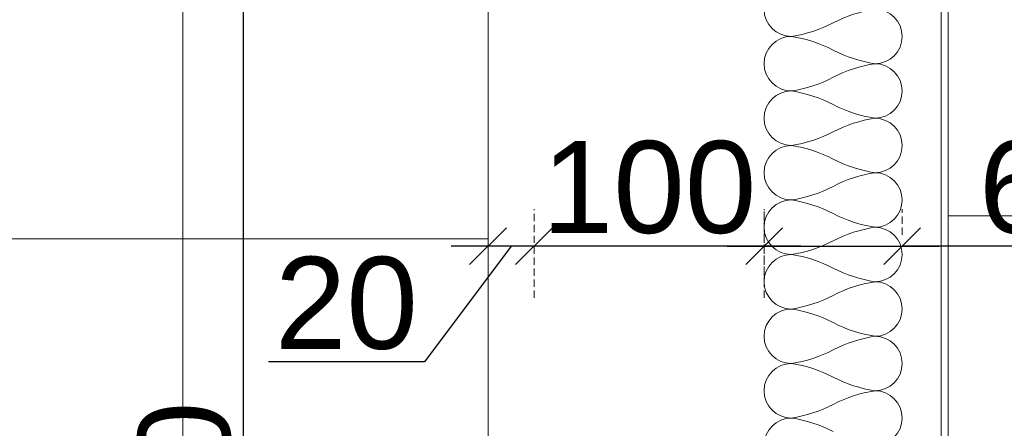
# Model space of a CAD drawing. Header units: millimetres. Extents: x 3652085 to 3778338, y -303702 to -273644.
# Tile 116 of 256: x 3674244 to 3674672, y -275638 to -275460. Entities that reach past the tile are written whole.
import ezdxf

# ---------------------------------------------------------------- set-up
doc = ezdxf.new("R2010")
doc.units = ezdxf.units.MM
doc.header["$PDMODE"] = 34
doc.linetypes.add('HIDDEN2', pattern=[4.7624999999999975, 3.174999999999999, -1.587499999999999])
doc.layers.add('!!!! BALCONY', color=7, linetype='Continuous')
for name, color, linetype, lineweight in [('DIM-03    (HAUSART)', 111, 'Continuous', 5), ('INSULATION (HAUSEART)', 31, 'Continuous', 15), ('SLAB    (HAUSART)', 8, 'Continuous', 20)]:
    doc.layers.add(name, color=color, linetype=linetype, lineweight=lineweight)
doc.styles.add('1-20 Eng HA', font='arial.ttf', dxfattribs={"height": 40})
doc.dimstyles.new('1-20 Eng HA', dxfattribs={"dimtxt": 40, "dimasz": 16, "dimexe": 16, "dimexo": 5, "dimgap": 5, "dimtad": 1, "dimdec": 0, "dimlfac": -1, "dimzin": 0, "dimdsep": 46, "dimtxsty": '1-20 Eng HA', "dimblk": 'OBLIQUE', "dimcen": 0.09, "dimdle": 16, "dimclrd": 256, "dimclre": 256, "dimclrt": 256, "dimadec": 0, "dimazin": 0, "dimtfac": 1, "dimtdec": 0, "dimtofl": 0, "dimtmove": 0, "dimatfit": 3, "dimldrblk": 'OBLIQUE', "dimfxl": 1, "dimtolj": 1, "dimtzin": 0, "dimlwe": 0, "dimarcsym": 0})

# ---------------------------------------------------------------- blocks, each defined once
blk = doc.blocks.new('_Oblique')
at = {"color": 0, "linetype": 'ByBlock', "lineweight": -2}
blk.add_line((-0.5, -0.5), (0.5, 0.5), dxfattribs=at)
blk = doc.blocks.new('*D249')
at = {"layer": 'Defpoints', "color": 0, "lineweight": 0, "transparency": 16777216}
for p in [(3674467.864007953, -275558.7650620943), (3674467.864007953, -275586.2216405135), (3674567.864050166, -275586.2216294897)]:
    blk.add_point(p, dxfattribs=at)
at = {"layer": 'DIM-03    (HAUSART)', "linetype": 'HIDDEN2', "lineweight": 0, "transparency": 16777216}
for p, q in [((3674467.864007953, -275581.2216405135), (3674467.864007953, -275542.7650620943)), ((3674567.864050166, -275581.2216294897), (3674567.864050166, -275542.7650620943))]:
    blk.add_line(p, q, dxfattribs=at)
at = {"layer": 'DIM-03    (HAUSART)', "lineweight": -2, "transparency": 16777216}
blk.add_line((3674583.864050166, -275558.7650620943), (3674451.864007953, -275558.7650620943), dxfattribs=at)
at = {"layer": 'DIM-03    (HAUSART)', "lineweight": -2, "transparency": 16777216, "xscale": 16, "yscale": 16, "zscale": 16, "rotation": 180}
blk.add_blockref('_Oblique', (3674467.864007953, -275558.7650620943), dxfattribs=at)
at = {"layer": 'DIM-03    (HAUSART)', "lineweight": -2, "transparency": 16777216, "xscale": 16, "yscale": 16, "zscale": 16}
blk.add_blockref('_Oblique', (3674567.864050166, -275558.7650620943), dxfattribs=at)
at = {"layer": 'DIM-03    (HAUSART)', "transparency": 16777216, "insert": (3674517.86402906, -275533.3421425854), "char_height": 40, "attachment_point": 5, "style": '1-20 Eng HA'}
blk.add_mtext('\\A1;100', dxfattribs=at)
blk = doc.blocks.new('*D250')
at = {"layer": 'Defpoints', "color": 0, "lineweight": 0, "transparency": 16777216}
for p in [(3674447.864007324, -275558.7650620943), (3674447.864007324, -275580.5107635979), (3674467.864007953, -275586.2216405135)]:
    blk.add_point(p, dxfattribs=at)
at = {"layer": 'DIM-03    (HAUSART)', "linetype": 'HIDDEN2', "lineweight": 0, "transparency": 16777216}
for p, q in [((3674447.864007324, -275575.5107635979), (3674447.864007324, -275542.7650620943)), ((3674467.864007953, -275581.2216405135), (3674467.864007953, -275542.7650620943))]:
    blk.add_line(p, q, dxfattribs=at)
at = {"layer": 'DIM-03    (HAUSART)', "lineweight": -2, "transparency": 16777216}
for p, q in [((3674457.864007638, -275558.7650620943), (3674420.244092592, -275609.1427556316)), ((3674483.864007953, -275558.7650620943), (3674431.864007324, -275558.7650620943)), ((3674420.244092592, -275609.1427556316), (3674352.39961783, -275609.1427556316))]:
    blk.add_line(p, q, dxfattribs=at)
at = {"layer": 'DIM-03    (HAUSART)', "lineweight": -2, "transparency": 16777216, "xscale": 16, "yscale": 16, "zscale": 16, "rotation": 180}
blk.add_blockref('_Oblique', (3674447.864007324, -275558.7650620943), dxfattribs=at)
at = {"layer": 'DIM-03    (HAUSART)', "lineweight": -2, "transparency": 16777216, "xscale": 16, "yscale": 16, "zscale": 16}
blk.add_blockref('_Oblique', (3674467.864007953, -275558.7650620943), dxfattribs=at)
at = {"layer": 'DIM-03    (HAUSART)', "transparency": 16777216, "insert": (3674386.321855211, -275583.7198361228), "char_height": 40, "attachment_point": 5, "style": '1-20 Eng HA'}
blk.add_mtext('\\A1;20', dxfattribs=at)
blk = doc.blocks.new('*D251')
at = {"layer": 'Defpoints', "color": 0, "lineweight": 0, "transparency": 16777216}
for p in [(3674627.874232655, -275558.7650620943), (3674627.874232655, -275558.830991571), (3674567.861689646, -275580.5107514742)]:
    blk.add_point(p, dxfattribs=at)
at = {"layer": 'DIM-03    (HAUSART)', "linetype": 'HIDDEN2', "lineweight": 0, "transparency": 16777216}
for p, q in [((3674567.861689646, -275575.5107514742), (3674567.861689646, -275542.7650620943)), ((3674627.874232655, -275553.830991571), (3674627.874232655, -275542.7650620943))]:
    blk.add_line(p, q, dxfattribs=at)
at = {"layer": 'DIM-03    (HAUSART)', "lineweight": -2, "transparency": 16777216}
for p, q in [((3674551.861689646, -275558.7650620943), (3674643.874232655, -275558.7650620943)), ((3674725.95345589, -275558.7650620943), (3674627.874232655, -275558.7650620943))]:
    blk.add_line(p, q, dxfattribs=at)
at = {"layer": 'DIM-03    (HAUSART)', "lineweight": -2, "transparency": 16777216, "xscale": 16, "yscale": 16, "zscale": 16, "rotation": 180}
blk.add_blockref('_Oblique', (3674567.861689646, -275558.7650620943), dxfattribs=at)
at = {"layer": 'DIM-03    (HAUSART)', "lineweight": -2, "transparency": 16777216, "xscale": 16, "yscale": 16, "zscale": 16}
blk.add_blockref('_Oblique', (3674627.874232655, -275558.7650620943), dxfattribs=at)
at = {"layer": 'DIM-03    (HAUSART)', "transparency": 16777216, "insert": (3674692.263142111, -275533.3421425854), "char_height": 40, "attachment_point": 5, "style": '1-20 Eng HA'}
blk.add_mtext('\\A1;60', dxfattribs=at)
blk = doc.blocks.new('*D254')
at = {"layer": 'Defpoints', "color": 0, "lineweight": 0, "transparency": 16777216}
for p in [(3674402.925515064, -275397.9922787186), (3674341.475705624, -275947.9902699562), (3674447.852556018, -275947.9902699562)]:
    blk.add_point(p, dxfattribs=at)
at = {"layer": 'DIM-03    (HAUSART)', "lineweight": -2, "transparency": 16777216}
blk.add_line((3674341.475705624, -275381.9922787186), (3674341.475705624, -275963.9902699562), dxfattribs=at)
at = {"layer": 'DIM-03    (HAUSART)', "linetype": 'HIDDEN2', "lineweight": 0, "transparency": 16777216}
for p, q in [((3674397.925515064, -275397.9922787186), (3674325.475705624, -275397.9922787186)), ((3674442.852556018, -275947.9902699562), (3674325.475705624, -275947.9902699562))]:
    blk.add_line(p, q, dxfattribs=at)
at = {"layer": 'DIM-03    (HAUSART)', "lineweight": -2, "transparency": 16777216, "xscale": 16, "yscale": 16, "zscale": 16}
for p, rotation in [((3674341.475705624, -275397.9922787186), 90), ((3674341.475705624, -275947.9902699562), 270)]:
    blk.add_blockref('_Oblique', p, dxfattribs=dict(at, rotation=rotation))
at = {"layer": 'DIM-03    (HAUSART)', "transparency": 16777216, "insert": (3674316.052786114, -275672.9912743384), "char_height": 40, "attachment_point": 5, "rotation": 90, "style": '1-20 Eng HA'}
blk.add_mtext('\\A1;550', dxfattribs=at)

msp = doc.modelspace()

# ---------------------------------------------------------------- hatches: boundary and pattern name
at = {"layer": '!!!! BALCONY', "linetype": 'Continuous', "lineweight": 13}
h = msp.add_hatch(dxfattribs=at)
h.set_pattern_fill('NET', color=252, scale=50, angle=360, style=0)
h.set_pattern_definition([(359.9999999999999, (3871472.703406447, -411435.7301605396), (7.776507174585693e-14, 158.75), []), (90, (3871472.703406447, -411435.7301605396), (-158.75, 8.748570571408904e-14), [])])
edge = h.paths.add_edge_path()
edge.add_line((3675295.904283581, -277142.4270460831), (3675410.646501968, -277142.4270460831))
edge.add_line((3675410.646501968, -277142.4270460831), (3675410.646501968, -277007.4513999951))
edge.add_line((3675410.646501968, -277007.4513999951), (3675410.646501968, -277001.3752667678))
edge.add_line((3675410.646501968, -277001.3752667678), (3675410.646501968, -276991.3752667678))
edge.add_line((3675410.646501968, -276991.3752667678), (3675410.646501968, -276968.2030782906))
edge.add_line((3675410.646501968, -276968.2030782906), (3675410.646501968, -276542.1955843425))
edge.add_line((3675410.646501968, -276542.1955843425), (3675410.646501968, -276522.0625606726))
edge.add_line((3675410.646501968, -276522.0625606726), (3675410.646501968, -276491.802601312))
edge.add_line((3675410.646501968, -276491.802601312), (3675410.646501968, -276468.4555416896))
edge.add_line((3675410.646501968, -276468.4555416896), (3675410.646501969, -276300.3437666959))
edge.add_line((3675410.646501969, -276300.3437666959), (3675410.64650197, -276257.4204629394))
edge.add_line((3675410.64650197, -276257.4204629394), (3675410.646501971, -275991.9853915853))
edge.add_line((3675410.646501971, -275991.9853915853), (3675410.646501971, -275859.9888010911))
edge.add_line((3675410.646501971, -275859.9888010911), (3675410.646501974, -275327.9922528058))
edge.add_line((3675410.646501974, -275327.9922528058), (3674693.976127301, -275327.9922528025))
edge.add_line((3674693.976127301, -275327.9922528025), (3674647.86164505, -275327.9922528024))
edge.add_line((3674647.86164505, -275327.9922528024), (3674647.861644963, -275960.9967600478))
edge.add_line((3674647.861644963, -275960.9967600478), (3674567.845679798, -275960.9967600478))
edge.add_line((3674567.845679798, -275960.9967600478), (3674567.846209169, -275991.9850017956))
edge.add_line((3674567.846209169, -275991.9850017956), (3674567.846209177, -275991.9853915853))
edge.add_line((3674567.846209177, -275991.9853915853), (3674567.846795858, -276019.3767569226))
edge.add_line((3674567.846795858, -276019.3767569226), (3674567.860763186, -276671.493195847))
edge.add_line((3674567.860763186, -276671.493195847), (3675297.064057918, -276671.4979140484))
edge.add_arc((3675296.957877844, -276672.4922608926), 0.9999999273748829, -3.8820023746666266e-06, 83.90483964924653, ccw=False)
edge.add_line((3675297.957877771, -276672.4922609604), (3675297.957877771, -276673.9922609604))
edge.add_arc((3675297.457877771, -276673.9922609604), 0.5, -90, 0, ccw=False)
edge.add_line((3675297.457877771, -276674.4922609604), (3675296.457877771, -276674.4922609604))
edge.add_line((3675296.457877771, -276674.4922609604), (3675296.457877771, -276673.9922609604))
edge.add_line((3675296.457877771, -276673.9922609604), (3675294.957877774, -276673.9922609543))
edge.add_arc((3675294.957877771, -276674.9922609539), 0.9999999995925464, 89.99999983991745, 180.0000003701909)
edge.add_line((3675293.957877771, -276674.9922609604), (3675293.957877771, -276686.6922609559))
edge.add_line((3675293.957877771, -276686.6922609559), (3675297.957877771, -276686.6922609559))
edge.add_line((3675297.957877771, -276686.6922609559), (3675297.957877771, -276685.6922609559))
edge.add_line((3675297.957877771, -276685.6922609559), (3675298.957877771, -276685.6922609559))
edge.add_line((3675298.957877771, -276685.6922609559), (3675298.957877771, -276686.6922609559))
edge.add_line((3675298.957877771, -276686.6922609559), (3675298.957877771, -276701.3922609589))
edge.add_line((3675298.957877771, -276701.3922609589), (3675296.757877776, -276701.3922609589))
edge.add_line((3675296.757877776, -276701.3922609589), (3675296.757877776, -276703.2922609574))
edge.add_line((3675296.757877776, -276703.2922609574), (3675294.957877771, -276703.2922609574))
edge.add_line((3675294.957877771, -276703.2922609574), (3675294.957877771, -276701.2422609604))
edge.add_line((3675294.957877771, -276701.2422609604), (3675288.657877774, -276701.2422609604))
edge.add_arc((3675288.657877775, -276702.7422609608), 1.500000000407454, 90.0000000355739, 179.9999999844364)
edge.add_line((3675287.157877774, -276702.7422609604), (3675287.157877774, -276708.9726457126))
edge.add_line((3675287.157877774, -276708.9726457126), (3675286.857877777, -276709.4922609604))
edge.add_line((3675286.857877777, -276709.4922609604), (3675287.157877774, -276710.0118762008))
edge.add_line((3675287.157877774, -276710.0118762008), (3675287.157877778, -276716.2422609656))
edge.add_arc((3675288.657877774, -276716.2422609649), 1.499999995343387, 180.000000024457, 270.0000000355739)
edge.add_line((3675288.657877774, -276717.7422609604), (3675294.957877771, -276717.7422609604))
edge.add_line((3675294.957877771, -276717.7422609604), (3675294.957877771, -276715.6922609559))
edge.add_line((3675294.957877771, -276715.6922609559), (3675296.757877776, -276715.6922609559))
edge.add_line((3675296.757877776, -276715.6922609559), (3675296.757877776, -276717.5922609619))
edge.add_line((3675296.757877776, -276717.5922609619), (3675298.957877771, -276717.5922609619))
edge.add_line((3675298.957877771, -276717.5922609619), (3675298.957877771, -276726.9922609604))
edge.add_line((3675298.957877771, -276726.9922609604), (3675308.957877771, -276726.9922609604))
edge.add_line((3675308.957877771, -276726.9922609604), (3675308.957877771, -276725.4927841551))
edge.add_line((3675308.957877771, -276725.4927841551), (3675308.135239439, -276721.9927841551))
edge.add_line((3675308.135239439, -276721.9927841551), (3675313.885236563, -276721.9927841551))
edge.add_line((3675313.885236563, -276721.9927841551), (3675313.885239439, -276721.9929694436))
edge.add_line((3675313.885239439, -276721.9929694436), (3675319.635239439, -276721.9929694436))
edge.add_line((3675319.635239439, -276721.9929694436), (3675318.957877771, -276725.4929694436))
edge.add_line((3675318.957877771, -276725.4929694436), (3675318.957877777, -276737.492446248))
edge.add_arc((3675314.957877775, -276737.492446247), 4.000000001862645, 269.99999994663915, 359.99999998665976, ccw=False)
edge.add_line((3675314.957877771, -276741.4924462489), (3675301.576597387, -276741.4924462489))
edge.add_line((3675301.576597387, -276741.4924462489), (3675301.576597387, -276754.4924462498))
edge.add_arc((3675299.576597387, -276754.4924462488), 2, 270, 359.9999999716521, ccw=False)
edge.add_line((3675299.576597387, -276756.4924462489), (3675298.576597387, -276756.4924462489))
edge.add_line((3675298.576597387, -276756.4924462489), (3675298.576597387, -276760.9922609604))
edge.add_line((3675298.576597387, -276760.9922609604), (3675298.576597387, -276762.3065101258))
edge.add_line((3675298.576597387, -276762.3065101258), (3675298.606597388, -276762.358471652))
edge.add_line((3675298.606597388, -276762.358471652), (3675298.606597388, -276763.5462996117))
edge.add_line((3675298.606597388, -276763.5462996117), (3675298.606597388, -276766.6264208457))
edge.add_line((3675298.606597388, -276766.6264208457), (3675298.599321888, -276763.5462996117))
edge.add_line((3675298.599321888, -276763.5462996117), (3675298.201482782, -276763.5462996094))
edge.add_arc((3675313.524624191, -276764.4922609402), 15.35231270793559, 176.4673761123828, 193.1780974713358)
edge.add_line((3675298.576597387, -276767.9922609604), (3675298.576597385, -276811.9922609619))
edge.add_arc((3675297.076597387, -276811.9922609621), 1.499999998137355, -90.00000001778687, 1.1116810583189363e-08, ccw=False)
edge.add_line((3675297.076597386, -276813.4922609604), (3675159.318971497, -276813.4922609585))
edge.add_arc((3675159.318971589, -276811.9922607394), 1.500000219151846, 222.810266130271, 269.99999649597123, ccw=False)
edge.add_arc((3675189.763720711, -276783.7899813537), 43.00001602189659, 207.5618149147, 222.8102643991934, ccw=False)
edge.add_arc((3675152.973453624, -276802.9922612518), 1.500000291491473, 89.99999900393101, 207.5617303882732, ccw=False)
edge.add_line((3675152.97345365, -276801.4922609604), (3675267.576597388, -276801.4922609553))
edge.add_arc((3675267.576463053, -276794.4921266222), 7.000134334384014, 270.0010995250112, 359.9989004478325)
edge.add_line((3675274.576597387, -276794.4922609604), (3675274.576597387, -276763.5462996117))
edge.add_line((3675274.576597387, -276763.5462996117), (3675274.576597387, -276756.4924462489))
edge.add_line((3675274.576597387, -276756.4924462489), (3675273.576597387, -276756.4924462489))
edge.add_arc((3675273.576597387, -276754.4924462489), 2, 180, 270, ccw=False)
edge.add_line((3675271.576597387, -276754.4924462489), (3675271.576597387, -276741.4924462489))
edge.add_line((3675271.576597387, -276741.4924462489), (3675270.158876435, -276741.4924462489))
edge.add_line((3675270.158876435, -276741.4924462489), (3675259.957877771, -276741.4924462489))
edge.add_line((3675259.957877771, -276741.4924462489), (3674728.560251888, -276741.4924461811))
edge.add_line((3674728.560251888, -276741.4924461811), (3674714.061287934, -276741.4924461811))
edge.add_line((3674714.061287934, -276741.4924461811), (3674706.728385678, -276741.4924461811))
edge.add_line((3674706.728385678, -276741.4924461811), (3674703.976127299, -276741.4924461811))
edge.add_line((3674703.976127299, -276741.4924461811), (3674693.976127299, -276741.4924461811))
edge.add_line((3674693.976127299, -276741.4924461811), (3674649.861694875, -276741.4924461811))
edge.add_line((3674649.861694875, -276741.4924461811), (3674639.660696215, -276741.4924461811))
edge.add_line((3674639.660696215, -276741.4924461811), (3674584.861694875, -276741.4924461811))
edge.add_arc((3674584.861694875, -276737.492446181), 4.000000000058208, 180, 270, ccw=False)
edge.add_line((3674580.861694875, -276737.492446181), (3674580.861694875, -276728.4924461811))
edge.add_line((3674580.861694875, -276728.4924461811), (3674578.361694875, -276728.4924461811))
edge.add_arc((3674574.361694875, -276728.4924461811), 4, -180, 0, ccw=False)
edge.add_line((3674570.361694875, -276728.4924461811), (3674567.861694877, -276728.4924461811))
edge.add_line((3674567.861694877, -276728.4924461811), (3674567.861694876, -276744.9878247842))
edge.add_line((3674567.861694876, -276744.9878247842), (3674567.879350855, -276744.9878247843))
edge.add_arc((3674569.381616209, -276747.5694999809), 2.986946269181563, 60.2061899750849, 120.19493539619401, ccw=False)
edge.add_line((3674570.865770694, -276744.977370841), (3674580.046864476, -276744.9878247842))
edge.add_line((3674580.046864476, -276744.9878247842), (3674588.948456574, -276744.9878247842))
edge.add_line((3674588.948456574, -276744.9878247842), (3674588.948916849, -276744.9878247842))
edge.add_line((3674588.948916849, -276744.9878247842), (3674592.179238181, -276744.9878247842))
edge.add_line((3674592.179238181, -276744.9878247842), (3674592.179394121, -276744.9878247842))
edge.add_line((3674592.179394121, -276744.9878247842), (3674597.516441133, -276744.9878247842))
edge.add_line((3674597.516441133, -276744.9878247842), (3674597.516519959, -276744.9878247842))
edge.add_line((3674597.516519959, -276744.9878247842), (3674600.653293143, -276744.9878247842))
edge.add_line((3674600.653293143, -276744.9878247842), (3674600.653441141, -276744.9878247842))
edge.add_line((3674600.653441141, -276744.9878247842), (3674606.353694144, -276744.9878247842))
edge.add_line((3674606.353694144, -276744.9878247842), (3674606.353829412, -276744.9878247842))
edge.add_line((3674606.353829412, -276744.9878247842), (3674613.954044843, -276744.9878247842))
edge.add_line((3674613.954044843, -276744.9878247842), (3674613.954197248, -276744.9878247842))
edge.add_line((3674613.954197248, -276744.9878247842), (3674624.389840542, -276744.9878247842))
edge.add_line((3674624.389840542, -276744.9878247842), (3674624.389923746, -276744.9878247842))
edge.add_line((3674624.389923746, -276744.9878247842), (3674626.269411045, -276744.9878247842))
edge.add_line((3674626.269411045, -276744.9878247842), (3674628.04102223, -276744.9878246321))
edge.add_line((3674628.04102223, -276744.9878246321), (3674632.18842992, -276744.2036430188))
edge.add_line((3674632.18842992, -276744.2036430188), (3674632.973028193, -276744.9878247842))
edge.add_line((3674632.973028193, -276744.9878247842), (3674641.862745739, -276744.9878247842))
edge.add_line((3674641.862745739, -276744.9878247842), (3674647.86164505, -276744.9878247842))
edge.add_line((3674647.86164505, -276744.9878247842), (3674647.86164505, -276977.9921885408))
edge.add_line((3674647.86164505, -276977.9921885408), (3675257.312468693, -276977.9921885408))
edge.add_line((3675257.312468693, -276977.9921885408), (3675257.312468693, -277142.4270460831))
edge.add_line((3675257.312468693, -277142.4270460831), (3675295.904283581, -277142.4270460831))
h = msp.add_hatch(dxfattribs=at)
h.set_pattern_fill('NET', color=252, scale=50, angle=360, style=0)
h.set_pattern_definition([(359.9999999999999, (3871482.703406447, -411445.7301605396), (7.776507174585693e-14, 158.75), []), (90, (3871482.703406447, -411445.7301605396), (-158.75, 8.748570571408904e-14), [])])
edge = h.paths.add_edge_path()
edge.add_line((3674447.80232205, -276757.9915336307), (3674494.885962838, -276757.9920158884))
edge.add_line((3674494.885962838, -276757.9920158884), (3674494.885962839, -276758.0193366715))
edge.add_arc((3674496.386423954, -276760.3676708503), 2.786764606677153, 57.534654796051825, 122.576422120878, ccw=False)
edge.add_line((3674497.882329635, -276758.0164322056), (3674498.500628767, -276757.9917610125))
edge.add_arc((3674498.382580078, -276757.4843645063), 0.5209478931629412, 180.8888884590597, 283.0971959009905, ccw=False)
edge.add_line((3674497.861694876, -276757.4924461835), (3674497.861694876, -276700.8246818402))
edge.add_line((3674497.861694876, -276700.8246818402), (3674497.844587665, -275947.9927901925))
edge.add_line((3674497.844587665, -275947.9927901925), (3674447.861727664, -275947.9904532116))
edge.add_line((3674447.861727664, -275947.9904532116), (3674447.882040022, -275397.9917481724))
edge.add_line((3674447.882040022, -275397.9917481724), (3673887.867428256, -275397.9922058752))
edge.add_line((3673887.867428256, -275397.9922058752), (3673887.85646524, -276997.9921406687))
edge.add_line((3673887.85646524, -276997.9921406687), (3674447.802543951, -276997.9916149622))
edge.add_line((3674447.802543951, -276997.9916149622), (3674447.80232205, -276757.9915336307))

# ---------------------------------------------------------------- linework, layer by layer
at = {"color": 0, "linetype": 'Continuous', "lineweight": 0, "elevation": -0.537108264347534}
msp.add_lwpolyline([(3674647.86164505, -275203.9920630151), (3674644.86164505, -275203.9920630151), (3674644.86164505, -275960.996759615), (3674647.86164505, -275960.996759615), (3674647.86164505, -275203.9920630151)], close=True, dxfattribs=at)
at = {"layer": 'INSULATION (HAUSEART)', "elevation": -0.537108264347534}
for points in [[(3674616.001615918, -275645.3717457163, 0.9999999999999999), (3674616.002207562, -275621.6699177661, 0.08276402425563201), (3674597.852973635, -275627.5949217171, -0.08276402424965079), (3674579.703739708, -275633.5199256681, -0.9999999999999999), (3674579.704331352, -275609.8180977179, -0.08276402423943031), (3674597.853269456, -275615.7440077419, 0.08276402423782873), (3674616.002207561, -275621.6699177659, 0.9999999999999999), (3674616.002799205, -275597.9680898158, 0.08276402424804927), (3674597.853565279, -275603.8930937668, -0.08276402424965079), (3674579.704331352, -275609.8180977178, -0.9999999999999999), (3674579.704922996, -275586.1162697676, -0.08276402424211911), (3674597.853861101, -275592.0421797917, 0.08276402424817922), (3674616.002799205, -275597.9680898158, 0.9999999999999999), (3674616.003390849, -275574.2662618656, 0.08276402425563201), (3674597.854156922, -275580.1912658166, -0.08276402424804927), (3674579.704922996, -275586.1162697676, -0.9999999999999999), (3674579.70551464, -275562.4144418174, -0.0827640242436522), (3674597.854452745, -275568.3403518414, 0.08276402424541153), (3674616.003390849, -275574.2662618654, 0.9999999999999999), (3674616.003982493, -275550.5644339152, 0.08276402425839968), (3674597.854748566, -275556.4894378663, -0.08276402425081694), (3674579.70551464, -275562.4144418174, -0.9999999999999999), (3674579.706106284, -275538.7126138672, -0.08276402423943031), (3674597.855044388, -275544.6385238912, 0.08276402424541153), (3674616.003982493, -275550.5644339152, 0.9999999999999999), (3674616.004574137, -275526.8626059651, 0.08276402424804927), (3674597.85534021, -275532.7876099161, -0.08276402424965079), (3674579.706106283, -275538.7126138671, -0.9999999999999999), (3674579.706697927, -275515.0107859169, -0.08276402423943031), (3674597.855636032, -275520.9366959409, 0.08276402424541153), (3674616.004574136, -275526.8626059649, 0.9999999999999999), (3674616.00516578, -275503.1607780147, 0.08276402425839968), (3674597.855931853, -275509.0857819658, -0.08276402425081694), (3674579.706697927, -275515.0107859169, -0.9999999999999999), (3674579.707289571, -275491.3089579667, -0.0827640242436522), (3674597.856227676, -275497.2348679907, 0.08276402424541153), (3674616.00516578, -275503.1607780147, 0.9999999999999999), (3674616.005757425, -275479.4589500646, 0.08276402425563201), (3674597.856523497, -275485.3839540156, -0.08276402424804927), (3674579.707289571, -275491.3089579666, -0.9999999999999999), (3674579.707881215, -275467.6071300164, -0.08276402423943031), (3674597.85681932, -275473.5330400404, 0.08276402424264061), (3674616.005757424, -275479.4589500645, 0.9999999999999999), (3674616.006349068, -275455.7571221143, 0.08276402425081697), (3674597.857115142, -275461.6821260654, -0.08276402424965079), (3674579.707881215, -275467.6071300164, -0.9999999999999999), (3674579.708472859, -275443.9053020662, -0.08276402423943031)], [(3674579.703148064, -275657.2217536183, -0.9999999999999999), (3674579.703739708, -275633.5199256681, -0.08276402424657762), (3674597.852677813, -275639.4458356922, 0.08276402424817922)]]:
    msp.add_lwpolyline(points, format="xyb", dxfattribs=at)
at = {"layer": 'SLAB    (HAUSART)', "elevation": -0.537108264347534}
msp.add_lwpolyline([(3674447.861499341, -276757.9920728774), (3674494.885962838, -276757.9919625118, -0.268912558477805), (3674497.882329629, -276757.9757481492), (3674498.349850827, -276757.9923058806, -0.4071607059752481), (3674497.861694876, -276757.4924462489), (3674497.861694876, -276700.8246819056), (3674497.844587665, -275947.9927914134), (3674447.852556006, -275947.9904539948), (3674447.871340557, -275397.9922836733), (3673887.872734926, -275397.9922219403), (3673887.86177191, -276997.9921567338), (3674447.861721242, -276997.9921542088), (3674447.861499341, -276757.9920728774)], format="xyb", close=True, dxfattribs=at)

# ---------------------------------------------------------------- dimensions: what is measured, and where the dimension line sits
at = {"layer": 'DIM-03    (HAUSART)'}
for base, p1, p2, angle, picture, middle in [((3674341.475705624, -275947.9902699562, -0.537108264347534), (3674402.925515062, -275397.9922787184, -0.537108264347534), (3674447.852556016, -275947.9902699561, -0.537108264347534), 90, '*D254', (3674316.052786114, -275672.9912743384, -0.537108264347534)), ((3674467.864007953, -275558.7650620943, -1.098202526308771), (3674567.864050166, -275586.2216294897, -1.098202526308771), (3674467.864007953, -275586.2216405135, -1.098202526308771), 180, '*D249', (3674517.86402906, -275533.3421425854, -1.098202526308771))]:
    dim = msp.add_linear_dim(base=base, p1=p1, p2=p2, angle=angle, dimstyle='1-20 Eng HA', dxfattribs=at)
    dim.commit()
    dim.dimension.update_dxf_attribs({"geometry": picture, "text_midpoint": middle})
for base, p1, p2, picture, middle in [((3674627.874232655, -275558.7650620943, -0.537108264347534), (3674567.861689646, -275580.5107514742, -0.537108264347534), (3674627.874232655, -275558.830991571, -0.537108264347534), '*D251', (3674692.263142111, -275568.0895502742, -0.537108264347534)), ((3674447.864007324, -275558.7650620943, -1.098202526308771), (3674467.864007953, -275586.2216405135, -1.098202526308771), (3674447.864007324, -275580.5107635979, -1.098202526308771), '*D250', (3674415.244092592, -275609.1427556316, -1.098202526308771))]:
    dim = msp.add_linear_dim(base=base, p1=p1, p2=p2, angle=180, dimstyle='1-20 Eng HA', override={"dimtmove": 1}, dxfattribs=at)
    dim.commit()
    dim.dimension.update_dxf_attribs({"geometry": picture, "text_midpoint": middle, "dimtype": 160})

doc.saveas('drawing.dxf')
